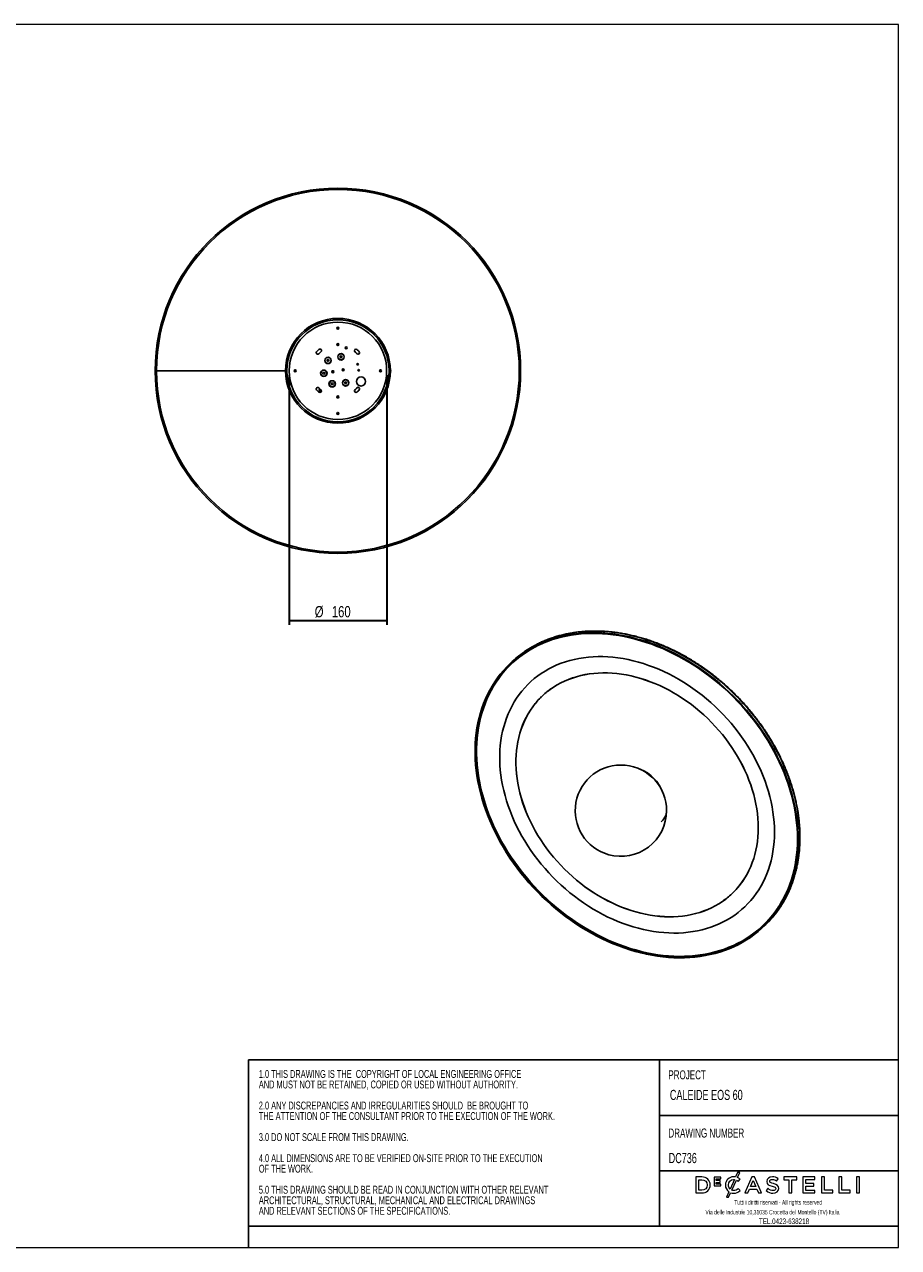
# Model space of a CAD drawing. Header units: millimetres. Extents: x 5 to 415, y 2 to 292.
# Tile 2 of 2: x 210 to 415, y 5 to 292. Entities that reach past the tile are written whole.
import ezdxf

# ---------------------------------------------------------------- set-up
doc = ezdxf.new("R2010")
doc.units = ezdxf.units.MM
doc.header["$PDSIZE"] = -1
doc.layers.add('CONTORNI', color=7, linetype='Continuous', lineweight=35)
doc.layers.add('SLD-0', color=179, linetype='Continuous')
doc.layers.add('TABELLA', color=7, linetype='Continuous')
doc.styles.add('SLDTEXTSTYLE0', font='TXT', dxfattribs={"width": 0.75})
doc.styles.add('SLDTEXTSTYLE1', font='TXT', dxfattribs={"width": 0.7})
doc.styles.add('SLDTEXTSTYLE2', font='TXT', dxfattribs={"width": 0.665})
doc.dimstyles.new('SLDDIMSTYLE0', dxfattribs={"dimtxt": 2.645833, "dimasz": 2, "dimexe": 0, "dimexo": 0.0625, "dimgap": 0.661458, "dimtad": 1, "dimdec": 1, "dimlfac": 7, "dimrnd": 1e-09, "dimzin": 12, "dimdsep": 46, "dimtxsty": 'SLDTEXTSTYLE0', "dimsah": 1, "dimcen": 0.09, "dimadec": 0, "dimazin": 3, "dimtfac": 1, "dimtdec": 1, "dimtofl": 0, "dimtmove": 0, "dimatfit": 3, "dimfxl": 0, "dimfrac": 2, "dimtolj": 1, "dimtzin": 12, "dimarcsym": 0})

# ---------------------------------------------------------------- blocks, each defined once
blk = doc.blocks.new('SW_NOTE_0')
at = {"layer": 'TABELLA', "color": 0, "char_height": 1.8521, "attachment_point": 1, "style": 'SLDTEXTSTYLE1'}
for s, insert in [('1.0 THIS DRAWING IS THE  COPYRIGHT OF LOCAL ENGINEERING OFFICE', (0, 2.39)), ('AND MUST NOT BE RETAINED, COPIED OR USED WITHOUT AUTHORITY.', (0, -0.08)), ('2.0 ANY DISCREPANCIES AND IRREGULARITIES SHOULD  BE BROUGHT TO', (0, -5.02)), ('THE ATTENTION OF THE CONSULTANT PRIOR TO THE EXECUTION OF THE WORK.', (0, -7.49)), ('3.0 DO NOT SCALE FROM THIS DRAWING.', (0, -12.43)), ('4.0 ALL DIMENSIONS ARE TO BE VERIFIED ON-SITE PRIOR TO THE EXECUTION', (0, -17.37)), ('OF THE WORK.', (0, -19.84)), ('5.0 THIS DRAWING SHOULD BE READ IN CONJUNCTION WITH OTHER RELEVANT', (0, -24.78)), ('ARCHITECTURAL, STRUCTURAL, MECHANICAL AND ELECTRICAL DRAWINGS', (0, -27.25)), ('AND RELEVANT SECTIONS OF THE SPECIFICATIONS.', (0, -29.72))]:
    blk.add_mtext(s, dxfattribs=dict(at, insert=insert))
blk = doc.blocks.new('_D_4')
at = {"layer": 'CONTORNI'}
for p, q in [((272.09, 209.73), (272.09, 151.12)), ((294.95, 209.73), (294.95, 151.12)), ((272.09, 152.12), (294.95, 152.12))]:
    blk.add_line(p, q, dxfattribs=at)
for points in [[(272.09, 152.12), (274.09, 151.87), (274.09, 152.37)], [(294.95, 152.12), (292.95, 152.37), (292.95, 151.87)]]:
    blk.add_solid(points, dxfattribs=at)
at = {"layer": 'CONTORNI', "char_height": 2.646, "attachment_point": 1, "style": 'SLDTEXTSTYLE0'}
for s, insert in [('%%c', (278.08, 155.53)), ('160', (282.08, 155.53))]:
    blk.add_mtext(s, dxfattribs=dict(at, insert=insert))

msp = doc.modelspace()

# ---------------------------------------------------------------- linework, layer by layer
at = {"color": 7, "linetype": 'Continuous', "lineweight": 25}
for p, q in [((283.376, 220.814), (283.519, 220.897)), ((283.376, 220.649), (283.376, 220.814)), ((283.376, 220.732), (283.519, 220.732)), ((283.519, 220.567), (283.376, 220.649)), ((283.519, 220.897), (283.662, 220.814)), ((283.662, 220.649), (283.519, 220.567)), ((283.662, 220.814), (283.662, 220.649)), ((283.743, 220.732), (283.751, 220.732)), ((283.354, 216.875), (283.437, 217.018)), ((283.437, 216.732), (283.354, 216.875)), ((283.437, 217.018), (283.602, 217.018)), ((283.602, 216.732), (283.437, 216.732)), ((283.519, 217.099), (283.519, 217.106)), ((283.519, 216.732), (283.519, 216.875)), ((283.602, 217.018), (283.684, 216.875)), ((283.684, 216.875), (283.602, 216.732)), ((280.448, 213.157), (280.483, 213.157)), ((280.983, 213.281), (281.198, 213.404)), ((280.983, 213.033), (280.983, 213.281)), ((281.198, 212.91), (280.983, 213.033)), ((281.198, 213.404), (281.412, 213.281)), ((281.412, 213.033), (281.198, 212.91)), ((281.412, 213.281), (281.412, 213.033)), ((283.496, 214.009), (283.531, 214.009)), ((284.031, 214.133), (284.246, 214.257)), ((284.031, 213.886), (284.031, 214.133)), ((284.246, 213.762), (284.031, 213.886)), ((284.246, 214.257), (284.46, 214.133)), ((284.46, 213.886), (284.246, 213.762)), ((284.46, 214.133), (284.46, 213.886)), ((288.157, 212.446), (288.157, 212.448)), ((271.218, 210.732), (240.994, 210.732)), ((273.354, 210.732), (273.437, 210.875)), ((273.437, 210.589), (273.354, 210.732)), ((273.437, 210.875), (273.602, 210.875)), ((273.602, 210.589), (273.437, 210.589)), ((273.519, 210.956), (273.519, 210.963)), ((273.519, 210.589), (273.519, 210.732)), ((273.602, 210.875), (273.684, 210.732)), ((273.684, 210.732), (273.602, 210.589)), ((279.463, 210.149), (279.499, 210.149)), ((279.999, 210.273), (280.213, 210.396)), ((279.999, 210.025), (279.999, 210.273)), ((280.213, 209.902), (279.999, 210.025)), ((280.213, 210.396), (280.427, 210.273)), ((280.427, 210.025), (280.213, 209.902)), ((280.427, 210.273), (280.427, 210.025)), ((282.323, 210.745), (282.323, 210.753)), ((284.715, 211.167), (284.715, 211.174)), ((288.405, 211.039), (288.405, 211.041)), ((293.354, 210.732), (293.437, 210.875)), ((293.437, 210.589), (293.354, 210.732)), ((293.437, 210.875), (293.602, 210.875)), ((293.602, 210.589), (293.437, 210.589)), ((293.519, 210.875), (293.519, 210.732)), ((293.519, 210.508), (293.519, 210.5)), ((293.602, 210.875), (293.684, 210.732)), ((293.684, 210.732), (293.602, 210.589)), ((281.417, 207.659), (281.453, 207.659)), ((281.953, 207.783), (282.167, 207.907)), ((281.953, 207.535), (281.953, 207.783)), ((282.167, 207.412), (281.953, 207.535)), ((282.167, 207.907), (282.381, 207.783)), ((282.381, 207.535), (282.167, 207.412)), ((282.381, 207.783), (282.381, 207.535)), ((284.573, 207.901), (284.609, 207.901)), ((285.109, 208.024), (285.323, 208.148)), ((285.109, 207.777), (285.109, 208.024)), ((285.323, 207.653), (285.109, 207.777)), ((285.323, 208.148), (285.537, 208.024)), ((285.537, 207.777), (285.323, 207.653)), ((285.537, 208.024), (285.537, 207.777)), ((279.016, 206.135), (279.085, 206.217)), ((279.071, 206.089), (279.016, 206.135)), ((279.14, 206.171), (279.071, 206.089)), ((279.071, 206.089), (279.126, 206.043)), ((279.108, 206.245), (279.085, 206.217)), ((279.085, 206.217), (279.14, 206.171)), ((279.131, 206.272), (279.108, 206.245)), ((279.108, 206.245), (279.163, 206.199)), ((279.404, 206.375), (279.126, 206.043)), ((279.126, 206.043), (279.514, 205.719)), ((279.301, 206.475), (279.131, 206.272)), ((279.186, 206.226), (279.131, 206.272)), ((279.14, 206.171), (279.163, 206.199)), ((279.163, 206.199), (279.186, 206.226)), ((279.352, 206.425), (279.186, 206.226)), ((283.354, 204.589), (283.437, 204.732)), ((283.437, 204.446), (283.354, 204.589)), ((283.437, 204.732), (283.602, 204.732)), ((283.602, 204.446), (283.437, 204.446)), ((283.519, 204.732), (283.519, 204.589)), ((283.519, 204.365), (283.519, 204.357)), ((283.602, 204.732), (283.684, 204.589)), ((283.684, 204.589), (283.602, 204.446)), ((283.295, 200.732), (283.288, 200.732)), ((283.376, 200.814), (283.519, 200.897)), ((283.376, 200.649), (283.376, 200.814)), ((283.519, 200.567), (283.376, 200.649)), ((283.519, 200.897), (283.662, 200.814)), ((283.662, 200.732), (283.519, 200.732)), ((283.662, 200.649), (283.519, 200.567)), ((283.519, 198.752), (283.519, 198.43)), ((283.662, 200.814), (283.662, 200.649)), ((283.519, 168.207), (283.519, 167.875)), ((324, 142.141), (323.649, 141.797)), ((324.015, 141.756), (323.948, 141.691)), ((324.081, 141.821), (324.015, 141.756)), ((331.303, 134.288), (331.236, 134.223)), ((391.839, 101.17), (391.487, 100.826)), ((376.13, 88.227), (376.197, 88.292)), ((383.419, 80.76), (383.485, 80.825)), ((383.485, 80.825), (383.552, 80.89)), ((383.518, 80.458), (383.87, 80.801))]:
    msp.add_line(p, q, dxfattribs=at)
at = {"color": 7, "linetype": 'Continuous', "lineweight": 25, "flags": 128}
for points in [[(391.487, 100.826), (391.465, 99.571), (391.398, 98.33), (391.286, 97.104), (391.13, 95.894), (390.93, 94.702), (390.685, 93.53), (390.397, 92.378), (390.066, 91.248), (389.692, 90.142), (389.275, 89.061), (388.816, 88.005), (388.315, 86.977), (387.774, 85.978), (387.192, 85.007), (386.57, 84.068), (385.91, 83.161), (385.212, 82.287), (384.476, 81.446), (383.704, 80.641), (382.896, 79.871), (382.054, 79.139), (381.178, 78.444), (380.27, 77.787), (379.33, 77.17), (378.36, 76.593), (377.361, 76.057), (376.334, 75.562), (375.279, 75.109), (374.2, 74.698), (373.096, 74.33), (371.969, 74.006), (370.82, 73.725), (369.651, 73.489), (368.463, 73.297), (367.258, 73.149), (366.036, 73.047), (364.8, 72.989), (363.551, 72.976), (362.289, 73.008), (361.018, 73.085), (359.738, 73.207), (358.45, 73.373), (357.157, 73.584), (355.859, 73.839), (354.559, 74.139), (353.258, 74.482), (351.957, 74.868), (350.658, 75.296), (349.363, 75.767), (348.072, 76.28), (346.788, 76.834), (345.512, 77.428), (344.245, 78.062), (342.99, 78.735), (341.747, 79.446), (340.518, 80.194), (339.304, 80.979), (338.107, 81.8), (336.928, 82.655), (335.769, 83.543), (334.631, 84.464), (333.516, 85.417), (332.424, 86.399), (331.357, 87.411), (330.316, 88.451), (329.302, 89.518), (328.318, 90.61), (327.363, 91.726), (326.439, 92.865), (325.546, 94.026), (324.687, 95.207), (323.862, 96.406), (323.072, 97.623), (322.318, 98.856), (321.601, 100.104), (320.922, 101.364), (320.281, 102.636), (319.679, 103.918), (319.117, 105.208), (318.596, 106.505), (318.116, 107.808), (317.678, 109.115), (317.282, 110.424), (316.929, 111.734), (316.62, 113.043), (316.353, 114.35), (316.131, 115.653), (315.953, 116.951), (315.819, 118.242), (315.73, 119.524), (315.685, 120.797), (315.685, 122.058), (315.73, 123.306), (315.819, 124.54), (315.953, 125.759), (316.131, 126.959), (316.353, 128.142), (316.62, 129.304), (316.929, 130.445), (317.282, 131.563), (317.678, 132.657), (318.116, 133.725), (318.596, 134.767), (319.117, 135.781), (319.679, 136.766), (320.281, 137.721), (320.922, 138.645), (321.601, 139.536), (322.318, 140.393), (323.072, 141.216), (323.862, 142.004), (324.687, 142.755), (325.546, 143.469), (326.439, 144.144), (327.363, 144.781), (328.318, 145.378), (329.302, 145.935), (330.316, 146.451), (331.357, 146.925), (332.424, 147.357), (333.516, 147.746), (334.631, 148.092), (335.769, 148.395), (336.928, 148.653), (338.107, 148.868), (339.304, 149.038), (340.518, 149.163), (341.747, 149.243), (342.99, 149.278), (344.245, 149.269), (345.512, 149.214), (346.788, 149.115), (348.072, 148.971), (349.363, 148.782), (350.658, 148.549), (351.957, 148.271), (353.258, 147.95), (354.559, 147.586), (355.859, 147.178), (357.157, 146.728), (358.45, 146.236), (359.738, 145.703), (361.018, 145.129), (362.289, 144.515), (363.551, 143.862), (364.8, 143.169), (366.036, 142.44), (367.258, 141.673), (368.463, 140.87), (369.651, 140.032), (370.82, 139.16), (371.969, 138.255), (373.096, 137.319), (374.2, 136.351), (375.279, 135.353), (376.334, 134.327), (377.361, 133.274), (378.36, 132.194), (379.33, 131.09), (380.27, 129.962), (381.178, 128.812), (382.054, 127.641), (382.896, 126.451), (383.704, 125.242), (384.476, 124.017), (385.212, 122.777), (385.91, 121.523), (386.57, 120.256), (387.192, 118.979), (387.774, 117.693), (388.315, 116.399), (388.816, 115.099), (389.275, 113.794), (389.692, 112.486), (390.066, 111.176), (390.397, 109.867), (390.685, 108.558), (390.93, 107.253), (391.13, 105.952), (391.286, 104.658), (391.398, 103.371), (391.465, 102.093), (391.487, 100.826)], [(327.245, 144.808), (327.598, 145.048), (328.551, 145.651), (329.534, 146.214), (330.546, 146.735), (331.586, 147.215), (332.652, 147.653), (333.743, 148.048), (334.858, 148.399), (335.996, 148.707), (337.155, 148.971), (338.333, 149.19), (339.53, 149.365), (340.745, 149.495), (341.975, 149.58), (343.219, 149.62), (344.475, 149.615), (345.743, 149.565), (347.021, 149.469), (348.306, 149.329), (349.599, 149.144), (350.896, 148.914), (352.197, 148.64), (353.501, 148.322), (354.804, 147.961), (356.107, 147.556), (357.407, 147.109), (358.703, 146.619), (359.993, 146.088), (361.276, 145.516), (362.551, 144.903), (363.815, 144.251), (365.068, 143.561), (366.307, 142.832), (367.532, 142.066), (368.741, 141.264), (369.932, 140.427), (371.104, 139.556), (372.256, 138.651), (373.387, 137.714), (374.494, 136.746), (375.577, 135.748), (376.634, 134.722), (377.665, 133.668), (378.667, 132.587), (379.64, 131.482), (380.583, 130.353), (381.494, 129.202), (382.373, 128.03), (383.218, 126.838), (384.028, 125.628), (384.803, 124.401), (385.541, 123.159), (386.242, 121.903), (386.905, 120.635), (387.528, 119.356), (388.112, 118.067), (388.655, 116.771), (389.158, 115.468), (389.618, 114.161), (390.037, 112.851), (390.413, 111.539), (390.745, 110.227), (391.034, 108.916), (391.28, 107.608), (391.481, 106.305), (391.637, 105.008), (391.749, 103.719), (391.816, 102.439), (391.839, 101.17)], [(391.297, 100.878), (391.275, 99.629), (391.209, 98.394), (391.098, 97.174), (390.942, 95.97), (390.743, 94.784), (390.5, 93.618), (390.213, 92.472), (389.884, 91.348), (389.511, 90.247), (389.096, 89.171), (388.639, 88.121), (388.141, 87.098), (387.603, 86.103), (387.024, 85.138), (386.405, 84.204), (385.748, 83.301), (385.053, 82.431), (384.321, 81.595), (383.553, 80.793), (382.75, 80.028), (381.912, 79.299), (381.04, 78.607), (380.137, 77.954), (379.201, 77.34), (378.236, 76.766), (377.242, 76.232), (376.22, 75.74), (375.171, 75.289), (374.097, 74.88), (372.998, 74.514), (371.877, 74.192), (370.734, 73.912), (369.571, 73.677), (368.389, 73.486), (367.189, 73.339), (365.974, 73.237), (364.744, 73.179), (363.501, 73.167), (362.246, 73.198), (360.981, 73.275), (359.707, 73.396), (358.426, 73.562), (357.139, 73.772), (355.848, 74.026), (354.554, 74.324), (353.26, 74.665), (351.965, 75.049), (350.673, 75.476), (349.384, 75.944), (348.1, 76.454), (346.822, 77.005), (345.552, 77.596), (344.292, 78.227), (343.043, 78.897), (341.806, 79.604), (340.583, 80.349), (339.375, 81.13), (338.184, 81.946), (337.012, 82.797), (335.859, 83.681), (334.726, 84.597), (333.616, 85.545), (332.53, 86.523), (331.468, 87.53), (330.432, 88.565), (329.424, 89.626), (328.444, 90.713), (327.494, 91.823), (326.574, 92.957), (325.687, 94.112), (324.832, 95.286), (324.011, 96.48), (323.225, 97.691), (322.475, 98.918), (321.761, 100.159), (321.085, 101.413), (320.447, 102.678), (319.849, 103.954), (319.29, 105.238), (318.771, 106.528), (318.294, 107.825), (317.858, 109.125), (317.464, 110.427), (317.113, 111.731), (316.804, 113.033), (316.54, 114.334), (316.318, 115.63), (316.141, 116.922), (316.008, 118.206), (315.919, 119.482), (315.875, 120.748), (315.875, 122.003), (315.919, 123.245), (316.008, 124.473), (316.141, 125.685), (316.318, 126.88), (316.54, 128.057), (316.804, 129.213), (317.113, 130.348), (317.464, 131.461), (317.858, 132.549), (318.294, 133.612), (318.771, 134.649), (319.29, 135.658), (319.849, 136.638), (320.447, 137.588), (321.085, 138.507), (321.761, 139.393), (322.475, 140.247), (323.225, 141.066), (324.011, 141.849), (324.832, 142.597), (325.687, 143.307), (326.574, 143.979), (327.494, 144.613), (328.444, 145.207), (329.424, 145.761), (330.432, 146.274), (331.468, 146.746), (332.53, 147.176), (333.616, 147.563), (334.726, 147.907), (335.859, 148.208), (337.012, 148.466), (338.184, 148.679), (339.375, 148.848), (340.583, 148.973), (341.806, 149.052), (343.043, 149.088), (344.292, 149.078), (345.552, 149.024), (346.822, 148.925), (348.1, 148.781), (349.384, 148.594), (350.673, 148.362), (351.965, 148.086), (353.26, 147.766), (354.554, 147.404), (355.848, 146.998), (357.139, 146.55), (358.426, 146.061), (359.707, 145.53), (360.981, 144.959), (362.246, 144.348), (363.501, 143.698), (364.744, 143.009), (365.974, 142.283), (367.189, 141.52), (368.389, 140.721), (369.571, 139.888), (370.734, 139.02), (371.877, 138.12), (372.998, 137.188), (374.097, 136.225), (375.171, 135.232), (376.22, 134.211), (377.242, 133.163), (378.236, 132.089), (379.201, 130.99), (380.137, 129.868), (381.04, 128.723), (381.912, 127.558), (382.75, 126.374), (383.553, 125.172), (384.321, 123.953), (385.053, 122.719), (385.748, 121.471), (386.405, 120.211), (387.024, 118.94), (387.603, 117.66), (388.141, 116.373), (388.639, 115.079), (389.096, 113.781), (389.511, 112.479), (389.884, 111.176), (390.213, 109.873), (390.5, 108.571), (390.743, 107.272), (390.942, 105.978), (391.098, 104.69), (391.209, 103.41), (391.275, 102.138), (391.297, 100.878)], [(333.462, 147.502), (332.665, 147.213), (331.605, 146.784), (330.571, 146.313), (329.564, 145.801), (328.586, 145.248), (327.637, 144.654), (326.719, 144.022), (325.833, 143.351), (324.98, 142.642), (324.16, 141.895), (323.376, 141.113), (322.627, 140.296), (321.914, 139.444), (321.239, 138.559), (320.603, 137.641), (320.005, 136.693), (319.447, 135.715), (318.929, 134.707), (318.453, 133.672), (318.018, 132.611), (317.624, 131.524), (317.274, 130.414), (316.966, 129.28), (316.702, 128.126), (316.481, 126.952), (316.304, 125.759), (316.171, 124.549), (316.082, 123.323), (316.038, 122.083), (316.038, 120.83), (316.082, 119.566), (316.171, 118.292), (316.304, 117.009), (316.481, 115.72), (316.702, 114.426), (316.966, 113.128), (317.274, 111.827), (317.624, 110.526), (318.018, 109.226), (318.453, 107.928), (318.929, 106.634), (319.447, 105.345), (320.005, 104.063), (320.603, 102.79), (321.239, 101.527), (321.914, 100.275), (322.627, 99.036), (323.376, 97.811), (324.16, 96.602), (324.98, 95.411), (325.833, 94.238), (326.719, 93.085), (327.637, 91.953), (328.586, 90.844), (329.564, 89.76), (330.571, 88.7), (331.605, 87.667), (332.665, 86.662), (333.75, 85.686), (334.858, 84.739), (335.988, 83.825), (337.139, 82.942), (338.31, 82.093), (339.499, 81.278), (340.705, 80.498), (341.926, 79.755), (343.16, 79.048), (344.408, 78.38), (345.666, 77.75), (346.933, 77.16), (348.209, 76.61), (349.491, 76.101), (350.778, 75.633), (352.068, 75.207), (353.36, 74.823), (354.653, 74.483), (355.944, 74.186), (357.233, 73.932), (358.518, 73.722), (359.797, 73.557), (361.068, 73.436), (362.331, 73.36), (363.584, 73.328), (364.825, 73.341), (366.053, 73.398), (367.267, 73.5), (368.464, 73.647), (369.644, 73.837), (370.805, 74.072), (371.946, 74.351), (373.066, 74.673), (374.162, 75.039), (375.235, 75.446), (376.282, 75.896), (377.302, 76.388), (378.295, 76.921), (379.259, 77.494), (380.192, 78.107), (381.094, 78.759), (381.964, 79.449), (382.801, 80.177), (383.603, 80.942), (384.37, 81.742), (385.101, 82.576), (385.794, 83.445), (386.45, 84.346), (387.068, 85.279), (387.646, 86.243), (388.183, 87.236), (388.515, 87.903)], [(385.908, 102.467), (385.886, 103.634), (385.819, 104.811), (385.708, 105.998), (385.553, 107.191), (385.353, 108.39), (385.11, 109.593), (384.823, 110.799), (384.494, 112.005), (384.121, 113.209), (383.707, 114.411), (383.251, 115.609), (382.754, 116.801), (382.217, 117.985), (381.641, 119.159), (381.026, 120.323), (380.373, 121.474), (379.683, 122.611), (378.958, 123.732), (378.197, 124.835), (377.403, 125.92), (376.576, 126.985), (375.717, 128.028), (374.827, 129.048), (373.909, 130.043), (372.962, 131.012), (371.989, 131.954), (370.991, 132.867), (369.969, 133.75), (368.924, 134.602), (367.858, 135.422), (366.772, 136.208), (365.669, 136.96), (364.548, 137.676), (363.413, 138.355), (362.265, 138.997), (361.104, 139.601), (359.933, 140.166), (358.754, 140.69), (357.568, 141.174), (356.376, 141.616), (355.18, 142.017), (353.983, 142.375), (352.785, 142.689), (351.588, 142.961), (350.394, 143.188), (349.205, 143.371), (348.022, 143.51), (346.847, 143.604), (345.681, 143.654), (344.526, 143.659), (343.384, 143.618), (342.256, 143.533), (341.144, 143.404), (340.049, 143.23), (338.973, 143.011), (337.918, 142.749), (336.884, 142.443), (335.873, 142.094), (334.888, 141.703), (333.928, 141.269), (332.995, 140.794), (332.091, 140.278), (331.217, 139.721), (330.373, 139.126), (329.562, 138.491), (328.785, 137.82), (328.042, 137.111), (327.334, 136.366), (326.662, 135.587), (326.028, 134.774), (325.433, 133.929), (324.876, 133.052), (324.359, 132.145), (323.883, 131.209), (323.447, 130.246), (323.054, 129.256), (322.703, 128.241), (322.395, 127.203), (322.13, 126.143), (321.908, 125.062), (321.731, 123.962), (321.597, 122.844), (321.508, 121.71), (321.464, 120.562), (321.464, 119.401), (321.508, 118.229), (321.597, 117.047), (321.731, 115.857), (321.908, 114.66), (322.13, 113.459), (322.395, 112.254), (322.703, 111.049), (323.054, 109.843), (323.447, 108.639), (323.883, 107.439), (324.359, 106.245), (324.876, 105.057), (325.433, 103.877), (326.028, 102.708), (326.662, 101.55), (327.334, 100.406), (328.042, 99.277), (328.785, 98.164), (329.562, 97.07), (330.373, 95.995), (331.217, 94.941), (332.091, 93.909), (332.995, 92.902), (333.928, 91.92), (334.888, 90.964), (335.873, 90.036), (336.884, 89.138), (337.918, 88.27), (338.973, 87.434), (340.049, 86.631), (341.144, 85.862), (342.256, 85.128), (343.384, 84.43), (344.526, 83.769), (345.681, 83.146), (346.847, 82.562), (348.022, 82.017), (349.205, 81.513), (350.394, 81.05), (351.588, 80.628), (352.785, 80.249), (353.983, 79.913), (355.18, 79.62), (356.376, 79.37), (357.568, 79.165), (358.754, 79.004), (359.933, 78.887), (361.104, 78.815), (362.265, 78.788), (363.413, 78.806), (364.548, 78.869), (365.669, 78.976), (366.772, 79.128), (367.858, 79.324), (368.924, 79.564), (369.969, 79.849), (370.991, 80.176), (371.989, 80.546), (372.962, 80.959), (373.909, 81.414), (374.827, 81.909), (375.717, 82.446), (376.576, 83.022), (377.403, 83.637), (378.197, 84.29), (378.958, 84.98), (379.683, 85.707), (380.373, 86.469), (381.026, 87.265), (381.641, 88.095), (382.217, 88.956), (382.754, 89.848), (383.251, 90.769), (383.707, 91.719), (384.121, 92.696), (384.494, 93.699), (384.823, 94.725), (385.11, 95.775), (385.353, 96.845), (385.553, 97.936), (385.708, 99.045), (385.819, 100.171), (385.886, 101.312), (385.908, 102.467)], [(385.908, 102.467), (385.886, 103.634), (385.819, 104.811), (385.708, 105.998), (385.553, 107.191), (385.353, 108.39), (385.11, 109.593), (384.823, 110.799), (384.494, 112.005), (384.121, 113.209), (383.707, 114.411), (383.251, 115.609), (382.754, 116.801), (382.217, 117.985), (381.641, 119.159), (381.026, 120.323), (380.373, 121.474), (379.683, 122.611), (378.958, 123.732), (378.197, 124.835), (377.403, 125.92), (376.576, 126.985), (375.717, 128.028), (374.827, 129.048), (373.909, 130.043), (372.962, 131.012), (371.989, 131.954), (370.991, 132.867), (369.969, 133.75), (368.924, 134.602), (367.858, 135.422), (366.772, 136.208), (365.669, 136.96), (364.548, 137.676), (363.413, 138.355), (362.265, 138.997), (361.104, 139.601), (359.933, 140.166), (358.754, 140.69), (357.568, 141.174), (356.376, 141.616), (355.18, 142.017), (353.983, 142.375), (352.785, 142.689), (351.588, 142.961), (350.394, 143.188), (349.205, 143.371), (348.022, 143.51), (346.847, 143.604), (345.681, 143.654), (344.526, 143.659), (343.384, 143.618), (342.256, 143.533), (341.144, 143.404), (340.049, 143.23), (338.973, 143.011), (337.918, 142.749), (336.884, 142.443), (335.873, 142.094), (334.888, 141.703), (333.928, 141.269), (332.995, 140.794), (332.091, 140.278), (331.217, 139.721), (330.373, 139.126), (329.562, 138.491), (328.785, 137.82), (328.042, 137.111), (327.334, 136.366), (326.662, 135.587), (326.028, 134.774), (325.433, 133.929), (324.876, 133.052), (324.359, 132.145), (323.883, 131.209), (323.447, 130.246), (323.054, 129.256), (322.703, 128.241), (322.395, 127.203), (322.13, 126.143), (321.908, 125.062), (321.731, 123.962), (321.597, 122.844), (321.508, 121.71), (321.464, 120.562), (321.464, 119.401), (321.508, 118.229), (321.597, 117.047), (321.731, 115.857), (321.908, 114.66), (322.13, 113.459), (322.395, 112.254), (322.703, 111.049), (323.054, 109.843), (323.447, 108.639), (323.883, 107.439), (324.359, 106.245), (324.876, 105.057), (325.433, 103.877), (326.028, 102.708), (326.662, 101.55), (327.334, 100.406), (328.042, 99.277), (328.785, 98.164), (329.562, 97.07), (330.373, 95.995), (331.217, 94.941), (332.091, 93.909), (332.995, 92.902), (333.928, 91.92), (334.888, 90.964), (335.873, 90.036), (336.884, 89.138), (337.918, 88.27), (338.973, 87.434), (340.049, 86.631), (341.144, 85.862), (342.256, 85.128), (343.384, 84.43), (344.526, 83.769), (345.681, 83.146), (346.847, 82.562), (348.022, 82.017), (349.205, 81.513), (350.394, 81.05), (351.588, 80.628), (352.785, 80.249), (353.983, 79.913), (355.18, 79.62), (356.376, 79.37), (357.568, 79.165), (358.754, 79.004), (359.933, 78.887), (361.104, 78.815), (362.265, 78.788), (363.413, 78.806), (364.548, 78.869), (365.669, 78.976), (366.772, 79.128), (367.858, 79.324), (368.924, 79.564), (369.969, 79.849), (370.991, 80.176), (371.989, 80.546), (372.962, 80.959), (373.909, 81.414), (374.827, 81.909), (375.717, 82.446), (376.576, 83.022), (377.403, 83.637), (378.197, 84.29), (378.958, 84.98), (379.683, 85.707), (380.373, 86.469), (381.026, 87.265), (381.641, 88.095), (382.217, 88.956), (382.754, 89.848), (383.251, 90.769), (383.707, 91.719), (384.121, 92.696), (384.494, 93.699), (384.823, 94.725), (385.11, 95.775), (385.353, 96.845), (385.553, 97.936), (385.708, 99.045), (385.819, 100.171), (385.886, 101.312), (385.908, 102.467)], [(382.118, 103.497), (382.096, 104.592), (382.03, 105.697), (381.919, 106.811), (381.764, 107.931), (381.565, 109.057), (381.323, 110.186), (381.037, 111.317), (380.709, 112.448), (380.339, 113.577), (379.927, 114.702), (379.474, 115.822), (378.981, 116.934), (378.448, 118.038), (377.877, 119.131), (377.267, 120.211), (376.621, 121.278), (375.94, 122.329), (375.223, 123.362), (374.473, 124.377), (373.69, 125.371), (372.876, 126.343), (372.033, 127.291), (371.16, 128.214), (370.26, 129.111), (369.335, 129.98), (368.385, 130.819), (367.411, 131.628), (366.417, 132.405), (365.403, 133.149), (364.37, 133.859), (363.321, 134.534), (362.256, 135.172), (361.178, 135.772), (360.089, 136.335), (358.989, 136.858), (357.882, 137.341), (356.767, 137.783), (355.648, 138.184), (354.526, 138.543), (353.402, 138.859), (352.279, 139.132), (351.158, 139.361), (350.041, 139.547), (348.93, 139.688), (347.826, 139.785), (346.732, 139.837), (345.648, 139.845), (344.576, 139.807), (343.519, 139.726), (342.478, 139.599), (341.454, 139.429), (340.45, 139.214), (339.466, 138.956), (338.504, 138.654), (337.566, 138.31), (336.653, 137.923), (335.767, 137.495), (334.908, 137.025), (334.079, 136.515), (333.281, 135.966), (332.514, 135.378), (331.781, 134.753), (331.082, 134.09), (330.418, 133.392), (329.79, 132.66), (329.2, 131.894), (328.647, 131.095), (328.134, 130.266), (327.661, 129.407), (327.229, 128.52), (326.837, 127.605), (326.488, 126.665), (326.181, 125.701), (325.917, 124.714), (325.697, 123.706), (325.52, 122.679), (325.387, 121.634), (325.298, 120.572), (325.254, 119.496), (325.254, 118.407), (325.298, 117.307), (325.387, 116.197), (325.52, 115.08), (325.697, 113.956), (325.917, 112.829), (326.181, 111.698), (326.488, 110.567), (326.837, 109.438), (327.229, 108.31), (327.661, 107.188), (328.134, 106.071), (328.647, 104.963), (329.2, 103.865), (329.79, 102.778), (330.418, 101.704), (331.082, 100.645), (331.781, 99.603), (332.514, 98.578), (333.281, 97.574), (334.079, 96.591), (334.908, 95.63), (335.767, 94.694), (336.653, 93.784), (337.566, 92.901), (338.504, 92.047), (339.466, 91.222), (340.45, 90.429), (341.454, 89.669), (342.478, 88.942), (343.519, 88.249), (344.576, 87.593), (345.648, 86.973), (346.732, 86.392), (347.826, 85.849), (348.93, 85.346), (350.041, 84.883), (351.158, 84.461), (352.279, 84.081), (353.402, 83.744), (354.526, 83.449), (355.648, 83.198), (356.767, 82.991), (357.882, 82.827), (358.989, 82.708), (360.089, 82.634), (361.178, 82.604), (362.256, 82.619), (363.321, 82.678), (364.37, 82.782), (365.403, 82.931), (366.417, 83.123), (367.411, 83.36), (368.385, 83.64), (369.335, 83.963), (370.26, 84.329), (371.16, 84.736), (372.033, 85.185), (372.876, 85.675), (373.69, 86.205), (374.473, 86.773), (375.223, 87.38), (375.94, 88.024), (376.621, 88.704), (377.267, 89.42), (377.877, 90.169), (378.448, 90.952), (378.981, 91.766), (379.474, 92.61), (379.927, 93.484), (380.339, 94.385), (380.709, 95.312), (381.037, 96.264), (381.323, 97.24), (381.565, 98.238), (381.764, 99.255), (381.919, 100.292), (382.03, 101.345), (382.096, 102.414), (382.118, 103.497)], [(382.106, 103.501), (382.083, 104.595), (382.017, 105.699), (381.906, 106.813), (381.751, 107.933), (381.553, 109.058), (381.31, 110.187), (381.025, 111.317), (380.697, 112.447), (380.327, 113.576), (379.915, 114.7), (379.462, 115.819), (378.969, 116.931), (378.437, 118.035), (377.866, 119.127), (377.257, 120.207), (376.611, 121.273), (375.93, 122.324), (375.214, 123.357), (374.464, 124.371), (373.681, 125.364), (372.868, 126.336), (372.024, 127.284), (371.152, 128.207), (370.253, 129.103), (369.328, 129.972), (368.378, 130.811), (367.405, 131.619), (366.411, 132.396), (365.397, 133.14), (364.365, 133.849), (363.316, 134.523), (362.252, 135.161), (361.175, 135.761), (360.086, 136.324), (358.987, 136.846), (357.88, 137.329), (356.766, 137.771), (355.647, 138.172), (354.526, 138.531), (353.403, 138.847), (352.28, 139.12), (351.16, 139.349), (350.043, 139.534), (348.932, 139.675), (347.829, 139.772), (346.735, 139.824), (345.651, 139.832), (344.58, 139.795), (343.524, 139.713), (342.483, 139.587), (341.46, 139.416), (340.456, 139.202), (339.472, 138.943), (338.511, 138.642), (337.573, 138.298), (336.661, 137.911), (335.775, 137.483), (334.917, 137.014), (334.088, 136.504), (333.29, 135.955), (332.524, 135.368), (331.791, 134.742), (331.092, 134.08), (330.428, 133.383), (329.801, 132.65), (329.21, 131.885), (328.658, 131.087), (328.146, 130.258), (327.673, 129.399), (327.24, 128.512), (326.849, 127.598), (326.5, 126.658), (326.193, 125.694), (325.93, 124.708), (325.709, 123.701), (325.532, 122.674), (325.4, 121.629), (325.311, 120.568), (325.266, 119.492), (325.266, 118.404), (325.311, 117.304), (325.4, 116.195), (325.532, 115.078), (325.709, 113.955), (325.93, 112.828), (326.193, 111.698), (326.5, 110.568), (326.849, 109.438), (327.24, 108.312), (327.673, 107.19), (328.146, 106.074), (328.658, 104.966), (329.21, 103.868), (329.801, 102.782), (330.428, 101.708), (331.092, 100.65), (331.791, 99.608), (332.524, 98.584), (333.29, 97.58), (334.088, 96.597), (334.917, 95.637), (335.775, 94.702), (336.661, 93.792), (337.573, 92.909), (338.511, 92.055), (339.472, 91.231), (340.456, 90.439), (341.46, 89.678), (342.483, 88.951), (343.524, 88.26), (344.58, 87.603), (345.651, 86.984), (346.735, 86.403), (347.829, 85.86), (348.932, 85.357), (350.043, 84.895), (351.16, 84.473), (352.28, 84.094), (353.403, 83.756), (354.526, 83.462), (355.647, 83.211), (356.766, 83.003), (357.88, 82.84), (358.987, 82.721), (360.086, 82.646), (361.175, 82.617), (362.252, 82.631), (363.316, 82.691), (364.365, 82.795), (365.397, 82.943), (366.411, 83.136), (367.405, 83.372), (368.378, 83.652), (369.328, 83.975), (370.253, 84.341), (371.152, 84.748), (372.024, 85.197), (372.868, 85.686), (373.681, 86.216), (374.464, 86.784), (375.214, 87.391), (375.93, 88.034), (376.611, 88.714), (377.257, 89.429), (377.866, 90.179), (378.437, 90.961), (378.969, 91.774), (379.462, 92.618), (379.915, 93.491), (380.327, 94.392), (380.697, 95.319), (381.025, 96.271), (381.31, 97.246), (381.553, 98.243), (381.751, 99.261), (381.906, 100.297), (382.017, 101.35), (382.083, 102.418), (382.106, 103.501)], [(359.357, 104.902), (359.693, 105.261), (359.979, 105.633), (360.211, 106.014), (360.39, 106.403), (360.513, 106.798), (360.581, 107.197), (360.595, 107.469)], [(391.839, 101.17), (391.816, 99.894), (391.746, 98.632), (391.631, 97.386), (391.47, 96.157), (391.263, 94.947), (391.01, 93.757), (390.713, 92.588), (390.37, 91.443), (389.984, 90.322), (389.553, 89.226), (389.079, 88.158), (388.562, 87.118), (388.003, 86.108), (387.402, 85.129), (386.761, 84.182), (386.689, 84.081)]]:
    msp.add_lwpolyline(points, dxfattribs=at)
at = {"color": 7, "linetype": 'Continuous', "lineweight": 25}
for centre, radius in [((283.519, 210.732), 11.98), ((283.519, 210.732), 11.429), ((283.519, 220.732), 0.232), ((283.519, 220.732), 0.224), ((283.519, 216.875), 0.232), ((283.519, 216.875), 0.224), ((285.473, 216.102), 0.232), ((281.198, 213.157), 0.75), ((281.198, 213.157), 0.714), ((284.246, 214.009), 0.75), ((284.246, 214.009), 0.714), ((288.143, 212.273), 0.176), ((288.157, 212.275), 0.17), ((273.519, 210.732), 0.232), ((273.519, 210.732), 0.224), ((280.213, 210.149), 0.75), ((280.213, 210.149), 0.714), ((282.323, 210.521), 0.232), ((282.323, 210.521), 0.224), ((284.715, 210.943), 0.232), ((284.715, 210.943), 0.224), ((288.391, 210.866), 0.176), ((288.405, 210.868), 0.17), ((293.519, 210.732), 0.232), ((293.519, 210.732), 0.224), ((282.167, 207.659), 0.75), ((282.167, 207.659), 0.714), ((285.323, 207.901), 0.75), ((285.323, 207.901), 0.714), ((288.948, 208.232), 1.071), ((283.519, 204.589), 0.232), ((283.519, 204.589), 0.224), ((283.519, 200.732), 0.232), ((283.519, 200.732), 0.224)]:
    msp.add_circle(centre, radius, dxfattribs=at)
for centre, radius, start, end in [((283.519, 210.732), 42.857, 270, 180), ((283.519, 210.732), 42.525, 270, 180), ((283.519, 210.732), 12.301, 270, 180), ((283.519, 210.732), 6.707, 131.77581, 138.22419), ((279.289, 215.467), 0.357, 311.77581, 131.77581), ((287.75, 215.467), 0.357, 48.22419, 228.22419), ((283.519, 210.732), 6.707, 41.77581, 48.22419), ((278.784, 214.962), 0.357, 138.22419, 318.22419), ((283.519, 210.732), 5.993, 131.77581, 138.22419), ((283.519, 210.732), 5.993, 41.77581, 48.22419), ((288.255, 214.962), 0.357, 221.77581, 41.77581), ((283.519, 210.732), 42.857, 180, 270), ((283.519, 210.732), 42.525, 180, 270), ((283.519, 210.732), 12.301, 180, 270), ((278.784, 206.501), 0.357, 41.77581, 221.77581), ((283.519, 210.732), 5.993, 221.77581, 228.22419), ((283.519, 210.732), 5.993, 311.77581, 318.22419), ((288.255, 206.501), 0.357, 318.22419, 138.22419), ((283.519, 210.732), 6.707, 221.77581, 228.22419), ((279.289, 205.996), 0.357, 228.22419, 48.22419), ((287.75, 205.996), 0.357, 131.77581, 311.77581), ((283.519, 210.732), 6.707, 311.77581, 318.22419), ((341.297, 124.412), 24.768, 124.56483, 134.29279), ((341.305, 124.019), 24.77, 118.84512, 134.26952), ((341.305, 124.019), 24.77, 118.84512, 134.26952), ((341.314, 124.15), 24.682, 122.1159, 134.28072), ((341.424, 124.305), 24.72, 134.89957, 146.34689), ((344.266, 121.002), 18.562, 125.65489, 134.29378), ((344.257, 121.02), 18.557, 134.45665, 143.24661), ((349.881, 107.514), 10.714, 359.76265, 254.58831), ((351.039, 108.644), 9.225, 19.34441, 69.26565), ((351.028, 108.633), 9.212, 22.23315, 66.37691), ((349.881, 107.514), 10.714, 254.58831, 359.76265), ((363.231, 101.572), 18.56, 314.31568, 322.95727), ((363.245, 101.565), 18.559, 305.36544, 314.15287), ((366.144, 98.561), 24.804, 314.35466, 328.97451), ((366.144, 98.561), 24.804, 314.35466, 328.97451), ((366.306, 98.545), 24.681, 314.32896, 326.49456), ((366.561, 98.527), 24.775, 314.31812, 324.33208), ((366.442, 98.677), 24.751, 302.27042, 313.70326)]:
    msp.add_arc(centre, radius, start, end, dxfattribs=at)
for points, knots in [([(354.048, 148.253), (353.831, 148.311), (353.203, 148.478), (352.165, 148.725), (350.935, 148.981), (349.707, 149.197), (348.484, 149.374), (347.267, 149.51), (346.057, 149.606), (344.855, 149.662), (343.663, 149.677), (342.481, 149.652), (341.312, 149.587), (340.156, 149.482), (339.014, 149.336), (337.889, 149.15), (336.78, 148.925), (335.689, 148.66), (334.618, 148.356), (333.567, 148.013), (332.537, 147.631), (331.53, 147.212), (330.547, 146.754), (329.589, 146.26), (328.657, 145.727), (327.884, 145.249), (327.432, 144.935), (327.272, 144.824)], [0, 0, 0, 0, 0.0219482, 0.063535, 0.1051226, 0.1467082, 0.1882915, 0.229872, 0.2714491, 0.3130223, 0.354591, 0.3961544, 0.4377121, 0.4792633, 0.5208074, 0.5623437, 0.6038717, 0.6453909, 0.6869008, 0.728401, 0.7698915, 0.8113722, 0.8528431, 0.8943047, 0.9357572, 0.9772016, 1, 1, 1, 1]), ([(386.705, 84.108), (386.828, 84.278), (387.159, 84.736), (387.659, 85.514), (388.208, 86.436), (388.719, 87.386), (389.194, 88.361), (389.632, 89.36), (390.032, 90.383), (390.395, 91.428), (390.718, 92.495), (391.004, 93.581), (391.25, 94.686), (391.456, 95.809), (391.623, 96.949), (391.751, 98.104), (391.838, 99.273), (391.886, 100.455), (391.893, 101.648), (391.86, 102.852), (391.788, 104.065), (391.675, 105.286), (391.523, 106.513), (391.331, 107.746), (391.099, 108.982), (390.828, 110.221), (390.519, 111.461), (390.17, 112.701), (389.784, 113.94), (389.36, 115.177), (388.898, 116.409), (388.4, 117.636), (387.865, 118.857), (387.295, 120.069), (386.689, 121.273), (386.049, 122.466), (385.375, 123.648), (384.668, 124.817), (383.929, 125.972), (383.158, 127.111), (382.356, 128.234), (381.524, 129.339), (380.664, 130.426), (379.775, 131.492), (378.859, 132.538), (377.916, 133.561), (376.949, 134.561), (375.957, 135.537), (374.942, 136.487), (373.905, 137.411), (372.847, 138.308), (371.769, 139.176), (370.672, 140.016), (369.557, 140.825), (368.426, 141.603), (367.28, 142.35), (366.12, 143.064), (364.947, 143.745), (363.762, 144.392), (362.566, 145.004), (361.362, 145.581), (360.15, 146.122), (358.931, 146.626), (357.707, 147.093), (356.478, 147.523), (355.258, 147.913), (354.447, 148.141), (354.048, 148.253)], [0, 0, 0, 0, 0.00913345, 0.02457265, 0.04001406, 0.05545808, 0.07090502, 0.08635515, 0.10180865, 0.11726564, 0.13272618, 0.14819026, 0.16365781, 0.17912872, 0.19460284, 0.21008, 0.22555999, 0.24104258, 0.25652756, 0.27201468, 0.28750373, 0.30299447, 0.31848669, 0.3339802, 0.34947479, 0.36497031, 0.38046658, 0.39596348, 0.41146086, 0.42695863, 0.44245668, 0.45795493, 0.47345331, 0.48895176, 0.50445023, 0.51994868, 0.53544709, 0.55094544, 0.56644373, 0.58194194, 0.59744008, 0.61293816, 0.6284362, 0.6439342, 0.65943218, 0.67493016, 0.69042816, 0.7059262, 0.7214243, 0.73692248, 0.75242076, 0.76791916, 0.78341769, 0.79891638, 0.81441523, 0.82991425, 0.84541345, 0.86091282, 0.87641236, 0.89191206, 0.90741188, 0.9229118, 0.93841178, 0.95391174, 0.96941163, 0.98491136, 1, 1, 1, 1])]:
    msp.add_open_spline(points, degree=3, knots=knots, dxfattribs=at)
at = {"layer": 'CONTORNI'}
for p in [(271.218, 210.732), (295.821, 210.732)]:
    msp.add_point(p, dxfattribs=at)
at = {"layer": 'SLD-0', "lineweight": 18}
for p, q in [((368.851, 21.557), (367.445, 21.557)), ((367.445, 21.557), (367.445, 17.799)), ((368.136, 18.432), (368.136, 20.924)), ((368.136, 20.924), (368.851, 20.924)), ((373.337, 21.531), (371.764, 21.531)), ((371.764, 21.531), (371.764, 19.446)), ((372.22, 20.7), (372.22, 21.123)), ((372.22, 21.123), (373.337, 21.123)), ((373.203, 20.7), (372.22, 20.7)), ((372.22, 20.292), (373.203, 20.292)), ((372.22, 19.854), (372.22, 20.292)), ((373.203, 20.292), (373.203, 20.7)), ((373.337, 21.123), (373.337, 21.531)), ((376.509, 20.97), (375.488, 18.73)), ((375.886, 18.459), (376.962, 20.821)), ((377.239, 22.573), (376.787, 21.58)), ((377.76, 22.573), (377.239, 22.573)), ((377.243, 21.437), (377.76, 22.573)), ((377.362, 20.525), (377.376, 20.512)), ((377.376, 20.512), (377.82, 21.024)), ((377.82, 21.024), (377.807, 21.036)), ((380.61, 21.584), (378.957, 17.799)), ((380.305, 19.314), (380.914, 20.736)), ((381.24, 21.584), (380.61, 21.584)), ((380.914, 20.736), (381.529, 19.314)), ((381.245, 21.572), (381.24, 21.584)), ((382.893, 17.799), (381.245, 21.572)), ((384.122, 20.512), (384.122, 20.502)), ((384.813, 20.56), (384.813, 20.571)), ((386.399, 20.615), (386.414, 20.603)), ((386.414, 20.603), (386.786, 21.127)), ((386.786, 21.127), (386.773, 21.138)), ((391.134, 21.557), (388.077, 21.557)), ((388.077, 21.557), (388.077, 20.914)), ((388.077, 20.914), (389.257, 20.914)), ((389.257, 20.914), (389.257, 17.799)), ((389.954, 17.799), (389.954, 20.914)), ((389.954, 20.914), (391.134, 20.914)), ((391.134, 20.914), (391.134, 21.557)), ((395.381, 21.557), (392.584, 21.557)), ((392.584, 21.557), (392.584, 17.799)), ((393.276, 20.005), (393.276, 20.935)), ((393.276, 20.935), (395.381, 20.935)), ((395.381, 20.935), (395.381, 21.557)), ((397.634, 21.557), (396.943, 21.557)), ((396.943, 21.557), (396.943, 17.799)), ((397.634, 18.432), (397.634, 21.557)), ((401.722, 21.557), (401.031, 21.557)), ((401.031, 21.557), (401.031, 17.799)), ((401.722, 18.432), (401.722, 21.557)), ((405.155, 21.557), (405.155, 17.799)), ((405.846, 21.557), (405.155, 21.557)), ((405.846, 17.799), (405.846, 21.557)), ((367.445, 17.799), (368.851, 17.799)), ((368.851, 18.432), (368.136, 18.432)), ((370.124, 19.678), (370.124, 19.667)), ((370.847, 19.678), (370.847, 19.689)), ((371.764, 19.446), (373.352, 19.446)), ((373.352, 19.854), (372.22, 19.854)), ((373.352, 19.446), (373.352, 19.854)), ((374.401, 19.678), (374.401, 19.667)), ((375.192, 18.082), (374.629, 16.846)), ((375.124, 19.678), (375.124, 19.689)), ((375.152, 16.846), (375.614, 17.859)), ((377.402, 18.864), (377.388, 18.852)), ((377.847, 18.413), (377.402, 18.864)), ((377.834, 18.4), (377.847, 18.413)), ((378.957, 17.799), (379.667, 17.799)), ((379.667, 17.799), (380.05, 18.697)), ((380.05, 18.697), (381.784, 18.697)), ((381.529, 19.314), (380.305, 19.314)), ((381.784, 18.697), (382.162, 17.799)), ((382.162, 17.799), (382.893, 17.799)), ((384.383, 18.854), (383.966, 18.358)), ((383.966, 18.358), (383.979, 18.346)), ((384.397, 18.842), (384.383, 18.854)), ((386.201, 18.822), (386.201, 18.812)), ((386.891, 18.876), (386.891, 18.886)), ((389.257, 17.799), (389.954, 17.799)), ((392.584, 17.799), (395.407, 17.799)), ((395.141, 20.005), (393.276, 20.005)), ((393.276, 19.383), (395.141, 19.383)), ((393.276, 18.421), (393.276, 19.383)), ((395.407, 18.421), (393.276, 18.421)), ((395.141, 19.383), (395.141, 20.005)), ((395.407, 17.799), (395.407, 18.421)), ((396.943, 17.799), (399.59, 17.799)), ((399.59, 18.432), (397.634, 18.432)), ((399.59, 17.799), (399.59, 18.432)), ((401.031, 17.799), (403.678, 17.799)), ((403.678, 18.432), (401.722, 18.432)), ((403.678, 17.799), (403.678, 18.432)), ((405.155, 17.799), (405.846, 17.799)), ((374.629, 16.846), (375.152, 16.846))]:
    msp.add_line(p, q, dxfattribs=at)
for points in [[(370.847, 19.689), (370.847, 20.771), (370.007, 21.557), (368.851, 21.557)], [(368.851, 20.924), (369.601, 20.924), (370.124, 20.412), (370.124, 19.678)], [(376.962, 20.821), (377.095, 20.748), (377.226, 20.651), (377.362, 20.525)], [(377.807, 21.036), (377.656, 21.181), (377.478, 21.327), (377.243, 21.437)], [(384.122, 20.502), (384.122, 19.807), (384.562, 19.569), (385.375, 19.373)], [(385.681, 19.994), (385, 20.157), (384.813, 20.278), (384.813, 20.56)], [(368.851, 17.799), (370.007, 17.799), (370.847, 18.589), (370.847, 19.678)], [(370.124, 19.667), (370.124, 18.94), (369.601, 18.432), (368.851, 18.432)], [(374.401, 19.667), (374.401, 18.995), (374.707, 18.425), (375.192, 18.082)], [(375.488, 18.73), (375.261, 18.963), (375.124, 19.296), (375.124, 19.678)], [(385.375, 19.373), (386.077, 19.211), (386.201, 19.066), (386.201, 18.822)], [(386.891, 18.886), (386.891, 19.464), (386.541, 19.784), (385.681, 19.994)]]:
    msp.add_open_spline(points, degree=3, dxfattribs=at)
for points, knots in [([(376.787, 21.58), (376.652, 21.606), (376.503, 21.621), (376.338, 21.621), (375.233, 21.621), (374.401, 20.786), (374.401, 19.678)], [11, 11, 11, 11, 12, 12, 12, 13, 13, 13, 13]), ([(375.124, 19.689), (375.124, 20.427), (375.643, 20.983), (376.333, 20.983), (376.393, 20.983), (376.451, 20.978), (376.509, 20.97)], [2, 2, 2, 2, 3, 3, 3, 4, 4, 4, 4]), ([(386.773, 21.138), (386.377, 21.456), (385.932, 21.61), (385.411, 21.61), (384.653, 21.61), (384.122, 21.159), (384.122, 20.512)], [7, 7, 7, 7, 8, 8, 8, 9, 9, 9, 9]), ([(384.813, 20.571), (384.813, 20.824), (385.049, 20.993), (385.4, 20.993), (385.731, 20.993), (386.058, 20.87), (386.399, 20.615)], [2, 2, 2, 2, 3, 3, 3, 4, 4, 4, 4]), ([(375.614, 17.859), (375.828, 17.779), (376.062, 17.735), (376.311, 17.735), (376.939, 17.735), (377.381, 17.928), (377.834, 18.4)], [18, 18, 18, 18, 19, 19, 19, 20, 20, 20, 20]), ([(377.388, 18.852), (377.072, 18.556), (376.785, 18.373), (376.333, 18.373), (376.173, 18.373), (376.023, 18.404), (375.886, 18.459)], [0, 0, 0, 0, 1, 1, 1, 2, 2, 2, 2]), ([(383.979, 18.346), (384.419, 17.953), (384.96, 17.746), (385.544, 17.746), (386.362, 17.746), (386.891, 18.189), (386.891, 18.876)], [18, 18, 18, 18, 19, 19, 19, 20, 20, 20, 20]), ([(386.201, 18.812), (386.201, 18.539), (385.949, 18.363), (385.56, 18.363), (385.139, 18.363), (384.78, 18.511), (384.397, 18.842)], [13, 13, 13, 13, 14, 14, 14, 15, 15, 15, 15])]:
    msp.add_open_spline(points, degree=3, knots=knots, dxfattribs=at)
at = {"layer": 'TABELLA', "color": 5, "linetype": 'Continuous', "lineweight": 18}
for p, q in [((414.98, 292), (5, 292)), ((415, 5), (414.98, 292)), ((5, 5), (415, 5))]:
    msp.add_line(p, q, dxfattribs=at)
at = {"layer": 'TABELLA'}
for p, q in [((262.557, 49.029), (262.557, 10.005)), ((262.557, 49.029), (414.998, 49.029)), ((358.975, 49.029), (358.975, 10.005)), ((358.975, 35.949), (414.998, 35.949)), ((358.975, 22.984), (414.999, 22.984)), ((262.557, 10.005), (262.557, 5.005)), ((262.557, 10.005), (415, 10.005))]:
    msp.add_line(p, q, dxfattribs=at)

# ---------------------------------------------------------------- block references
at = {"layer": 'TABELLA', "color": 2}
msp.add_blockref('SW_NOTE_0', (264.968, 44.27), dxfattribs=at)

# ---------------------------------------------------------------- texts
at = {"layer": 'SLD-0', "attachment_point": 1, "style": 'SLDTEXTSTYLE2'}
for s, insert, char_height in [('Tutti i diritti riservati - All rights reserved', (376.484, 16.137), 1.05833), ('Via delle Industrie 10,31035 Crocetta del Montello (TV) Italia', (369.713, 13.834), 1.05833), ('TEL.0423-638218', (382.256, 11.824), 1.32292)]:
    msp.add_mtext(s, dxfattribs=dict(at, insert=insert, char_height=char_height))
at = {"layer": 'TABELLA', "attachment_point": 1, "style": 'SLDTEXTSTYLE2'}
for s, insert, char_height in [('PROJECT', (361.026, 46.579), 2.1167), ('DC736', (361.099, 27.189), 2.3813)]:
    msp.add_mtext(s, dxfattribs=dict(at, insert=insert, char_height=char_height))
at = {"layer": 'TABELLA', "color": 7, "attachment_point": 1, "style": 'SLDTEXTSTYLE2'}
for s, insert, char_height in [('CALEIDE EOS 60', (361.382, 42.006), 2.38125), ('DRAWING NUMBER', (361.026, 32.932), 2.11667)]:
    msp.add_mtext(s, dxfattribs=dict(at, insert=insert, char_height=char_height))

# ---------------------------------------------------------------- dimensions: what is measured, and where the dimension line sits
at = {"layer": 'CONTORNI'}
dim = msp.add_linear_dim(base=(294.948, 152.123), p1=(272.091, 210.732), p2=(294.948, 210.732), text='%%c<>', dimstyle='SLDDIMSTYLE0', dxfattribs=at)
dim.commit()
dim.dimension.update_dxf_attribs({"geometry": '_D_4', "text_midpoint": (283.014, 152.123), "dimtype": 160})

doc.saveas('drawing.dxf')
